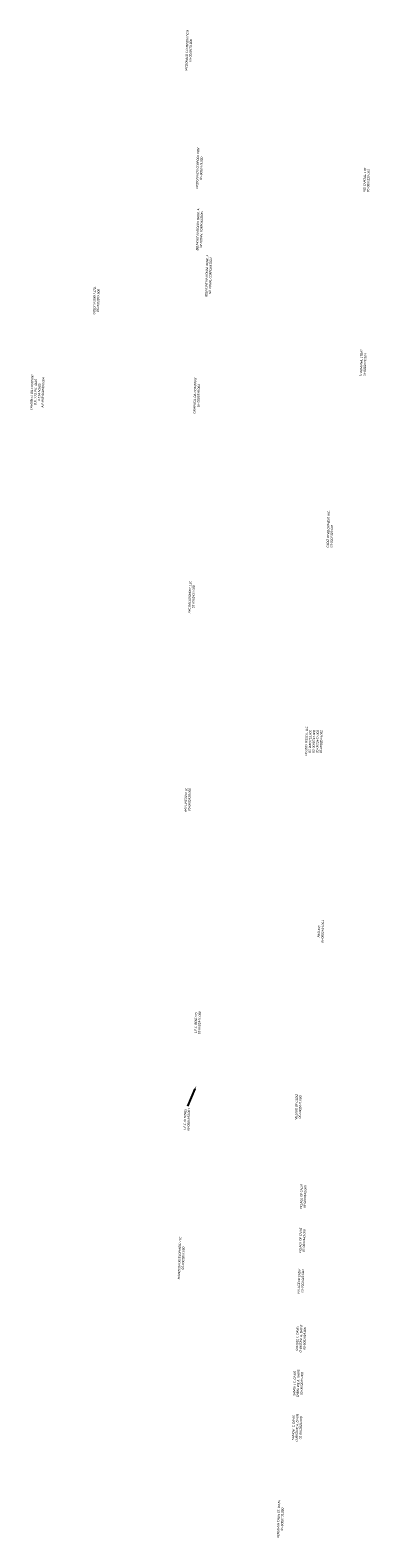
# Model space of a CAD drawing. Header units: feet. Extents: x 2386657 to 2387628, y 226795 to 234093.
# Tile 1 of 2: x 2386657 to 2387040, y 226795 to 228497. Entities that reach past the tile are written whole.
import ezdxf
from ezdxf import colors
from ezdxf.entities.mleader import LeaderData, LeaderLine
from ezdxf.math import Vec2, Vec3

# ---------------------------------------------------------------- set-up
doc = ezdxf.new("R2010")
doc.units = ezdxf.units.FT
doc.header["$MEASUREMENT"] = 0
doc.layers.add('DV_X_Text', color=7, linetype='Continuous')
doc.styles.add('Slanted Normal (0.125) Font 31', font='calibrii.ttf', dxfattribs={"height": 0.125})
doc.styles.add('Straight Normal (0.14) Font 30', font='calibri.ttf', dxfattribs={"height": 0.14})

msp = doc.modelspace()

# ---------------------------------------------------------------- texts
at = {"layer": 'DV_X_Text', "char_height": 2.5, "rotation": 88.2333, "style": 'Slanted Normal (0.125) Font 31'}
for s, insert, width, attachment_point in [("MCDONALD'S CORPORATION\\P05-0000478.000", (2386832.8, 228473.8, 1202.9), 50.732, 2), ("MCDONALD'S CORPORATION\\P05-0000478.000", (2386844.8, 228340.9, 1202.9), 50.732, 2), ('HEJ CAPITAL, LTD\\P05-0002329.002', (2387033, 228314), 50.732, 1), ('BELMONT NATIONAL BANK, A NATIONAL CORPORATION', (2386845, 228271.7), 50.732, 2), ('BELMONT NATIONAL BANK, A NATIONAL CORPORATION', (2386855.1, 228219.6), 50.732, 2), ('GOLDEN SPIRIT LTD.\\P05-0001899.000', (2386728.5, 228191.7), 50.732, 2), ('TERAMANA, LTD#7\\P05-0002329.004', (2387029.1, 228106.1), 50.732, 1), ('CAMPBELL OIL COMPANY\\PO.R. 273, PG. 4165\\P0.154 ACRES\\PA.P.#05-0001899.004', (2386657.8, 228088.2), 123.392, 2), ('CAMPBELL OIL COMPANY\\P05-0001899.003', (2386841.8, 228084.2), 50.732, 2), ('CADIZ DEVELOPMENT INC.\\P05-0002329.001', (2386991.6, 227912.8, 1100), 50.732, 1), ('ARC RACADOH001, LLC\\P 05-0002434.000', (2386836, 227856.8), 50.732, 2), ('DG STRATEGIC II, LLC\\P05-0000715.000\\P05-0000714.000\\P05-0002447.000\\P05-0002044.000', (2386967.6, 227694.2, 1195.4), 55.949, 2), ('649 LINCOLN LLC\\P 05-0002428.000', (2386831.5, 227628), 50.732, 2), ('PASI INC\\P05-0002441.001', (2386981.7, 227479.5, 1195.4), 55.949, 2), ('L.F.C. RENTALS\\P05-0001941.000', (2386842.8, 227376.6, 1195.4), 50.732, 2), ('VILLAGE OF CADIZ\\P05-0002441.000', (2386956.4, 227281.5, 1195.4), 55.949, 2), ('L.F.C. RENTALS\\P05-0001893.001', (2386830.6, 227267.3, 1195.4), 50.732, 2), ('VILLAGE OF CADIZ\\P05-0002443.000', (2386961.9, 227180.3, 1195.4), 55.949, 2), ('HARRISON DEVELOPMENT LLC\\P05-0001893.000', (2386824.4, 227111, 1195.4), 55.949, 2), ('VILLAGE OF CADIZ\\P05-0002443.000', (2386960.8, 227130.8, 1195.4), 55.949, 2), ('VILLAGE OF CADIZ\\P 05-0002443.000', (2386959.2, 227084.6, 1195.4), 55.949, 2), ('\\A1;SAMUEL C. DAVIS\\PCHRISTINE A. DAVIS\\P 05-0002019.000', (2386957.3, 227020.2), 50.732, 2), ('\\A1;SAMUEL C. DAVIS\\PCHRISTINE A. DAVIS\\P05-0002019.000', (2386954.1, 226969.6), 50.732, 2), ('\\A1;SAMUEL C. DAVIS\\PCHRISTINE A. DAVIS\\P05-0002020.000', (2386952.9, 226919.6), 50.732, 2), ('\\A1;BENJAMIN THUN ST. JOHN\\P05-0000132.000', (2386936.2, 226816.4), 50.732, 2)]:
    msp.add_mtext(s, dxfattribs=dict(at, insert=insert, width=width, attachment_point=attachment_point))

# ---------------------------------------------------------------- leaders
ml = msp.add_multileader_mtext('Standard')
ml.set_content('', color=256, style='Straight Normal (0.14) Font 30')
ml.set_leader_properties(color=9)
ml.build(insert=Vec2(0, 0))
ml.multileader.update_dxf_attribs({"has_dogleg": 0, "text_left_attachment_type": 2, "text_right_attachment_type": 2, "dogleg_length": 0.15, "arrow_head_size": 3.6, "scale": 20})
ctx = ml.context
ctx.base_point, ctx.scale, ctx.char_height, ctx.arrow_head_size, ctx.landing_gap_size, ctx.plane_origin = Vec3(2386831, 227282.4), 20, 2.8, 3.6, 1.8, Vec3(2386844.6, 227305)
ctx.left_attachment, ctx.right_attachment = 2, 2
notes = []
notes.append((ctx, [(0, (1, 1, 0), (2386837.6, 227282.4), (-1, 0), 3, [(0, [(2386844.6, 227305)], 0, [])])]))
ctx.mtext.insert, ctx.mtext.flow_direction = Vec3(2386832.8, 227283.8), 5
for ctx, leaders in notes:
    for number, flags, end, landing, length, lines in leaders:
        leader = LeaderData()
        leader.index, (leader.has_last_leader_line, leader.has_dogleg_vector, leader.attachment_direction) = number, flags
        leader.last_leader_point, leader.dogleg_vector, leader.dogleg_length = Vec3(end), Vec3(landing), length
        for number, points, colour, breaks in lines:
            line = LeaderLine()
            line.index, line.vertices, line.color, line.breaks = number, Vec3.list(points), colors.encode_raw_color(colour), breaks
            leader.lines.append(line)
        ctx.leaders.append(leader)

doc.saveas('drawing.dxf')
